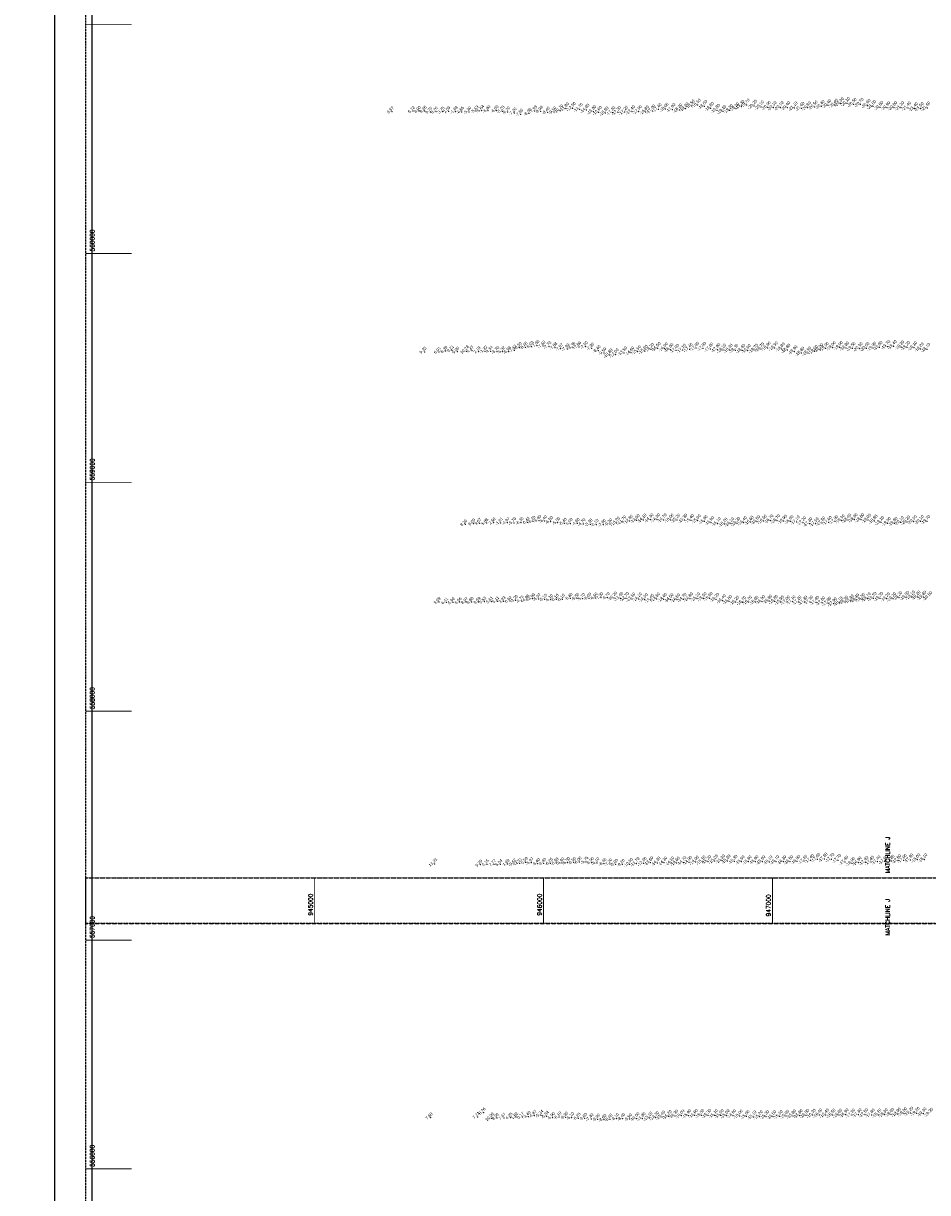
# Model space of a CAD drawing. Header units: feet. Extents: x 923032 to 950902, y 470215 to 606658.
# Tile 39 of 66: x 943727 to 947678, y 555896 to 561006. Entities that reach past the tile are written whole.
import ezdxf
from ezdxf.enums import TextEntityAlignment as Align

# ---------------------------------------------------------------- set-up
doc = ezdxf.new("R2010")
doc.units = ezdxf.units.FT
doc.header["$MEASUREMENT"] = 0
doc.header["$XCLIPFRAME"] = 0
doc.header["$PDSIZE"] = 100
doc.linetypes.add('DASHED', pattern=[0.75, 0.5, -0.25])
doc.linetypes.add('DASHED2', pattern=[0.375, 0.25, -0.125])
doc.layers.add('ALIGNSPACE-24x36', color=1, linetype='DASHED2', plot=False)
for name, color, linetype in [('ELEV8', 7, 'Continuous'), ('GRID-LABELS-X', 7, 'Continuous'), ('GRID-LABELS-Y', 7, 'Continuous'), ('GRID-TICKS-X', 7, 'Continuous'), ('GRID-TICKS-Y', 7, 'Continuous'), ('MATCHLINE', 7, 'DASHED'), ('POINTS8', 7, 'Continuous')]:
    doc.layers.add(name, color=color, linetype=linetype)
doc.layers.add('MrSID', color=251, linetype='Continuous', transparency=0.2)
doc.styles.add('MM-STANDARD', font='txt', dxfattribs={"height": 1})
doc.styles.get("Standard").update_dxf_attribs({"font": 'simplex.shx'})
picture_1 = doc.add_image_def('image3.sid', size_in_pixel=(6317, 6971))
picture_2 = doc.add_image_def('image5.sid', size_in_pixel=(6313, 6968))

msp = doc.modelspace()

# ---------------------------------------------------------------- linework, layer by layer
at = {"layer": 'ALIGNSPACE-24x36'}
for points in [[(944000, 561327.6), (950900.2, 561327.6), (950900.2, 557071.8), (944000, 557071.8)], [(944000, 557271.8), (950900.2, 557271.8), (950900.2, 553016), (944000, 553016)]]:
    msp.add_lwpolyline(points, close=True, dxfattribs=at)
at = {"layer": 'GRID-TICKS-X', "const_width": 4, "flags": 128}
for points in [[(945000, 557271.8), (945000, 557071.8)], [(946000, 557271.8), (946000, 557071.8)], [(947000, 557271.8), (947000, 557071.8)]]:
    msp.add_lwpolyline(points, dxfattribs=at)
at = {"layer": 'GRID-TICKS-Y', "const_width": 4, "flags": 128}
for points in [[(944000, 561000), (944200, 561000)], [(944000, 560000), (944200, 560000)], [(944000, 559000), (944200, 559000)], [(944000, 558000), (944200, 558000)], [(944000, 557000), (944200, 557000)], [(944000, 556000), (944200, 556000)]]:
    msp.add_lwpolyline(points, dxfattribs=at)
at = {"layer": 'MATCHLINE'}
for p, q in [((944000, 557271.8), (950000, 557271.8)), ((944000, 557071.8), (950000, 557071.8))]:
    msp.add_line(p, q, dxfattribs=at)
at = {"layer": 'POINTS8', "color": 250, "linetype": 'Continuous', "lineweight": 0, "transparency": 33554687}
for p in [(946646.6, 560645.1, -18.5), (946672.6, 560648.9, -18.5), (946886.6, 560649, -19.7), (947242.9, 560646.9, -20.4), (947272.2, 560648.6, -20.4), (947297.6, 560654.7, -20.3), (947324.8, 560655.6, -20.1), (947354, 560652.5, -20.5), (947384.4, 560652.2, -20.7), (947414.7, 560647.5, -20.6), (945338, 560620, 9.6), (945429.2, 560622.7, 6.7), (945456.3, 560622.8, 6.9), (945481.1, 560622.9, 8.8), (945505.3, 560619.1, 9.7), (945529.4, 560619.9, 8.7), (945559.3, 560620.1, 3.7), (945584.7, 560621.5, 2.6), (945615.2, 560620.2, -1.8), (945642.2, 560618.7, -4.7), (945673.6, 560618.5, -5.3), (945705.4, 560622.7, -5.5), (945729.5, 560624.8, -5.6), (945757.6, 560623.8, -5.8), (945793.1, 560624, -6), (945819.3, 560622, -6.2), (945843.2, 560618, -6.7), (945871.8, 560613.9, -7.2), (945900.2, 560608.9, -7.6), (945936.7, 560611.9, -8), (945961.6, 560622.6, -7.9), (945986.8, 560621.7, -8.1), (946017.1, 560617.4, -8.4), (946045.2, 560618.3, -9.5), (946072.1, 560623.9, -10.7), (946097.8, 560632.4, -11.8), (946127.1, 560634.2, -12.6), (946157.3, 560630.4, -13.7), (946186.5, 560626.7, -14.9), (946216.6, 560620.5, -15.9), (946241, 560617.1, -16.6), (946270.2, 560614.4, -16.9), (946299.9, 560615.9, -17.2), (946324.7, 560616.3, -17.3), (946354.8, 560617.8, -17.2), (946386, 560619.4, -17.4), (946415.9, 560620.6, -17), (946446.2, 560619, -16.8), (946474.6, 560623.4, -17), (946501.7, 560629.6, -17.4), (946532, 560631, -18), (946562.3, 560629.2, -17.9), (946592.3, 560627.8, -18.2), (946619.9, 560632.5, -18.2), (946701.6, 560643.1, -18.5), (946730.4, 560634.4, -18.8), (946757.4, 560626.4, -18.8), (946784.4, 560622, -19.1), (946813.4, 560625.1, -19.3), (946840.3, 560633.2, -19.3), (946863.4, 560642.6, -19.3), (946918.9, 560644.1, -20.2), (946949.1, 560640.5, -20.1), (946978.7, 560639, -20), (947004.1, 560637.7, -20.1), (947034.8, 560637.5, -20.1), (947064.1, 560637.5, -20.4), (947095.6, 560636.2, -21.1), (947125.7, 560635.1, -21.6), (947154.2, 560637.2, -20.8), (947183.7, 560640.7, -20.5), (947213.8, 560643, -20.4), (947438.9, 560642.9, -21), (947470.3, 560638.4, -20.8), (947500.9, 560637, -20.9), (947531.2, 560637.6, -20.8), (947561.7, 560637.5, -21.3), (947591.5, 560636.5, -21.4), (947621.5, 560633.7, -21.4), (947647, 560633.7, -21.5), (947675.7, 560636.5, -21.6), (945571.8, 559573.8, 6.4), (945600, 559577.4, 9.2), (945662.1, 559573.1, 10.3), (945686.8, 559574.8, 4.5), (945716.4, 559571.7, 2.2), (945744.1, 559573.1, -1.3), (945768.3, 559572.8, -4.3), (945871.8, 559577, -7.5), (945894.4, 559588.5, -8.3), (945919.6, 559590.3, -8.4), (945946.4, 559593.7, -8), (945971.6, 559598, -7.6), (945998, 559595.4, -7.7), (946023.9, 559592.8, -7.8), (946049.6, 559588.7, -7.9), (946075.3, 559584.2, -8), (946103.1, 559583.3, -8), (946128.4, 559589.3, -8.4), (946154.3, 559592.2, -7.9), (946183.6, 559592.5, -7.5), (946210.3, 559586.2, -7.3), (946238.9, 559575.5, -8.4), (946441.4, 559573.4, -15.9), (946468.6, 559581.3, -16.2), (946497.8, 559585.1, -16.5), (946529.1, 559583.8, -16.6), (946553.2, 559580.4, -16.8), (946578.4, 559577.6, -17), (946608.2, 559578, -17.1), (946637.5, 559581.7, -17.4), (946665.9, 559586.6, -17.6), (946696.5, 559586.4, -17.9), (946727.9, 559582.9, -17.8), (946758.5, 559580.5, -17.9), (946783.5, 559578.2, -18.1), (946812.2, 559578.3, -18.3), (946837.1, 559577.3, -18.3), (946867.1, 559577, -18.4), (946891.4, 559576.1, -18.6), (946923.3, 559577.9, -18.7), (946950.2, 559582.9, -18.7), (946978.5, 559587.4, -18.9), (947010, 559587.6, -18.9), (947040.2, 559583.4, -18.8), (947064.3, 559577.8, -18.8), (947184, 559572.3, -19), (947207.5, 559580.1, -19), (947232.2, 559585.7, -19), (947262.4, 559588.8, -19), (947293.6, 559589.7, -19), (947320.6, 559587.8, -18.8), (947348.8, 559585.6, -19.5), (947380.1, 559584.8, -20.1), (947409.8, 559585.4, -20), (947439.4, 559586.7, -19.9), (947467, 559590.2, -19.9), (947501.2, 559593.6, -19.7), (947528.9, 559593.9, -19.4), (947561.6, 559592.2, -19.3), (947587.2, 559589.5, -19.2), (947618.2, 559588.5, -19.1), (947647.3, 559583.2, -18.2), (947675.3, 559581.5, -18.1), (945480.1, 559570.4, 9.3), (945543, 559570.4, 6.9), (945623.5, 559570.6, 9), (945796.6, 559570.8, -5.7), (945821.9, 559571, -6.3), (945847.2, 559571, -6.9), (946263.8, 559565.5, -9.5), (946287.6, 559556.9, -10.8), (946314.7, 559557.6, -12), (946351, 559565.9, -13.5), (946382.2, 559566.1, -14.6), (946411.2, 559570.5, -15.5), (947095.6, 559571, -18.9), (947125.4, 559565, -18.8), (947155.6, 559565.7, -18.9), (945658, 558816.3, 8.3), (945693.5, 558819.4, 8), (945720.5, 558821.7, 9.1), (945750.6, 558822.2, 5.9), (945782.6, 558824.4, 2.6), (945812.6, 558823.1, -1), (945842, 558823.6, -5), (945870.3, 558823, -5.8), (945902, 558824.6, -6.4), (945929.4, 558825.2, -6.4), (945953.9, 558829.6, -6.2), (945979.7, 558833.2, -6.4), (946004.7, 558831.9, -6.4), (946031, 558828.2, -6.5), (946062, 558824.4, -5.6), (946091, 558821, -5.4), (946116.7, 558820.1, -5), (946147.4, 558820.3, -4.9), (946173, 558818.6, -4.7), (946203.7, 558817.1, -5.3), (946229.9, 558815.9, -6.1), (946261.7, 558815.6, -7.8), (946289.5, 558818.3, -9.3), (946319.1, 558822.2, -10.7), (946347.5, 558827.3, -11.7), (946376.4, 558830.8, -12.8), (946405.9, 558833.9, -13.5), (946435.7, 558835.8, -14.1), (946466.4, 558836.9, -14.3), (946495, 558837, -14.3), (946524.3, 558836.2, -14.7), (946554.6, 558835.7, -15), (946583.1, 558835.3, -15.2), (946614.2, 558835.1, -15.3), (946643.5, 558834, -15.4), (946673.1, 558832.1, -15.6), (946702.7, 558829.2, -15.8), (946731.4, 558824.4, -15.9), (946760.5, 558820, -16.1), (946790, 558817.9, -16.2), (946818.2, 558819.1, -16.1), (946845.4, 558821.3, -16.3), (946874.7, 558824.3, -16.4), (946904, 558826.4, -16.6), (946932.6, 558828.4, -16.5), (946961.5, 558831, -16.6), (946990.4, 558832.7, -16.7), (947019.5, 558832.4, -16.7), (947049.4, 558830.9, -16.9), (947078, 558829.1, -16.9), (947105.5, 558827.5, -17.1), (947133.5, 558823.6, -17.2), (947160.3, 558818.9, -17.3), (947188.1, 558819.3, -17.5), (947216.8, 558822.9, -17.5), (947245.2, 558826, -17.6), (947273.3, 558829.4, -17.9), (947301.8, 558832.7, -18.1), (947329.9, 558835.7, -18.4), (947358.1, 558837.7, -18.6), (947387, 558837.4, -18.8), (947416.7, 558835.2, -19), (947445.4, 558831.2, -18.9), (947473.9, 558825.1, -19.1), (947503.3, 558820.6, -19.5), (947532.6, 558820.8, -19.8), (947559.9, 558824.7, -20.1), (947587.8, 558827.1, -20.3), (947616.9, 558829, -20.5), (947646.9, 558829.6, -20.1), (947675.5, 558829.2, -19.7), (947608.4, 558499.5, -19.1), (947632.7, 558499.2, -19.2), (947658.3, 558498.8, -19.4), (945542.4, 558476.6, 9.1), (945575.3, 558475.1, 6.4), (945604.3, 558475.4, 6), (945633.8, 558476.7, 6.6), (945661.1, 558476.7, 8.1), (945686.1, 558477.1, 8.9), (945716.8, 558477.1, 8.6), (945741.5, 558478.4, 6.5), (945771.3, 558479.2, 5.6), (945797.9, 558480, 5.1), (945826.2, 558480.4, 3.8), (945852.9, 558481.7, 0.6), (945877.9, 558484.1, -3.2), (945903.7, 558482.3, -4.7), (945928, 558486.1, -4.9), (945952.6, 558491.7, -5), (945977.8, 558490.8, -5.1), (946005, 558488.9, -5.1), (946030.6, 558487.5, -5.1), (946055.8, 558488.9, -5.1), (946082.3, 558489.3, -5.1), (946116.2, 558493.1, -5.4), (946146, 558492.8, -5.5), (946170.8, 558492.3, -5.7), (946198.4, 558493.8, -6), (946225.6, 558494.7, -6.5), (946250.3, 558495.9, -7.3), (946279.1, 558495.9, -8.7), (946307.5, 558495, -10.2), (946334.6, 558493.6, -11.6), (946359.5, 558492.6, -12.7), (946386.7, 558490.9, -13.5), (946415.7, 558491, -14.1), (946441.8, 558488.1, -14.5), (946467.8, 558485.4, -14.4), (946494.6, 558491, -14.6), (946525, 558489.5, -14.6), (946553.7, 558487.6, -14.5), (946582.3, 558487.1, -14.6), (946610.8, 558488.7, -14.7), (946639.1, 558491.2, -14.8), (946669.7, 558491.6, -15.1), (946698.5, 558492.1, -15.5), (946724.9, 558493.3, -15.9), (946753.3, 558489.5, -16.2), (946782.6, 558483, -16.4), (946809.8, 558479.5, -16.6), (946839.8, 558476.6, -16.2), (946869.5, 558475.7, -16.7), (946895.7, 558477.2, -16.7), (946925, 558476.7, -16.9), (946953.9, 558479.2, -16.9), (946984.6, 558481.7, -16.8), (947010.1, 558480.6, -16.8), (947036.1, 558477.4, -16.9), (947062.6, 558477.6, -17), (947087, 558478.3, -17.1), (947112.7, 558477.3, -17.2), (947138.6, 558476.8, -17.3), (947163.6, 558477.5, -17.3), (947189.8, 558476.4, -17.4), (947216.4, 558474.2, -17.6), (947242.5, 558472.5, -17.8), (947267.3, 558470, -17.9), (947292.4, 558473.1, -18.1), (947316.5, 558477.5, -18.3), (947341.3, 558482.2, -18.3), (947365, 558486.5, -18.4), (947390.6, 558489.1, -18.5), (947415.3, 558491.4, -18.7), (947440.9, 558493.4, -19.2), (947470.1, 558493.3, -19.2), (947499.3, 558491.7, -19.2), (947526.4, 558491.5, -19.2), (947553.1, 558496.8, -19.2), (947583.4, 558497.8, -19), (945524.1, 557332.9, 11.2), (945724.2, 557328.9, 9.2), (945752.5, 557331.3, 8.2), (945783.5, 557331.1, 7.8), (945811.7, 557331, 5.8), (945843.3, 557332.3, 1.7), (945870.4, 557332, -0.6), (945896.1, 557335.6, -4.5), (945921, 557339.2, -5.6), (945946.2, 557337.9, -6), (945974.2, 557334.3, -6.4), (946000.9, 557335, -6.4), (946030, 557335.5, -6.2), (946055.4, 557336, -6.3), (946080.8, 557337, -6.4), (946105.8, 557338.4, -6.5), (946131.2, 557339.5, -6.5), (946156.1, 557340.8, -6), (946185.6, 557341.4, -5.7), (946209.6, 557338.5, -6), (946233.6, 557337.1, -6.1), (946264.5, 557334.3, -6.4), (946289.5, 557332.4, -7.2), (946315.3, 557330.8, -8), (946344.4, 557330.3, -9.2), (946376.3, 557331.5, -10.5), (946405.7, 557334, -11.7), (946436.5, 557335.6, -12.8), (946465.7, 557337.7, -13.6), (946496.9, 557337, -14.3), (946526.6, 557337.5, -14.3), (946557, 557337.3, -14.5), (946581.5, 557336.7, -14.6), (946610.2, 557338.7, -14.7), (946634.9, 557340.1, -14.9), (946664.3, 557340.8, -14.9), (946694.2, 557341.6, -15.1), (946718.2, 557343.1, -15.2), (946747.7, 557345.8, -15.2), (946778.8, 557346.5, -15.3), (946803, 557345.9, -15.3), (946833.1, 557344.7, -15.3), (946864.5, 557342.4, -15.5), (946894.9, 557342, -15.8), (946924.8, 557342.8, -15.8), (946955.2, 557342.1, -15.9), (946986.2, 557341.7, -16.1), (947015.7, 557342.7, -16.1), (947046.7, 557342.1, -16.3), (947076.6, 557342.6, -16.5), (947107.5, 557343.7, -16.9), (947138, 557344.8, -17.1), (947167.4, 557348.3, -17.4), (947195.2, 557353, -17.6), (947226.6, 557354.2, -17.8), (947256.8, 557352.3, -17.7), (947286.8, 557348.5, -17.7), (947317.2, 557340.9, -17.4), (947346.8, 557335.4, -16.9), (947375.7, 557337.5, -16.9), (947405.2, 557339, -17.4), (947429.7, 557340.8, -17.4), (947458.4, 557342.2, -17.4), (947489.6, 557343.7, -17.6), (947519.2, 557344.9, -17.8), (947548.4, 557347, -17.8), (947572.8, 557348.6, -17.9), (947601.8, 557350.4, -17.9), (947632.6, 557350.8, -18), (947662.9, 557351.1, -18.1), (945507, 556223.7, 7.7), (945712.5, 556227.5, 7.7), (945738.7, 556245.7, 8.8), (945771.7, 556220.9, 10.1), (945796.2, 556222.3, 8.1), (945826.4, 556222.6, 7.7), (945856, 556224.3, 4.3), (945880.1, 556226.2, 1.8), (945906.4, 556226.4, 0.2), (945933.2, 556228.7, -3.4), (945959.8, 556232.9, -4.9), (945988.3, 556233.5, -5.2), (946013.3, 556229.3, -5.5), (946039.4, 556224, -5.9), (946067.9, 556226.3, -6.1), (946096.7, 556225.9, -6.3), (946122.9, 556224.1, -6.1), (946151.6, 556221.4, -6.2), (946179.9, 556220.8, -6.6), (946208, 556218.7, -7.4), (946236.5, 556217.3, -8.3), (946264.1, 556215.2, -8.6), (946290.6, 556216.9, -8.4), (946318.5, 556219.6, -8.1), (946346, 556220, -8.4), (946375.8, 556218.1, -9.5), (946404.9, 556219.8, -10.6), (946431.7, 556220.2, -11.8), (946461.7, 556222.2, -13.1), (946490.2, 556224.5, -14.3), (946517.5, 556226.7, -15.4), (946546.1, 556229.2, -16.2), (946574, 556231.5, -16.3), (946601.8, 556231.9, -16), (946631.8, 556232.9, -15.9), (946660.4, 556233.9, -15.6), (946688.6, 556234.3, -15.5), (946718.4, 556234, -15.3), (946747.7, 556233.7, -15.1), (946773, 556233.7, -15), (946798.7, 556233, -15), (946827.1, 556232.9, -14.9), (946856.1, 556231.3, -15), (946885.9, 556229.2, -15), (946916.1, 556227.4, -15.1), (946944.1, 556227.8, -15.2), (946971.9, 556228.8, -15.3), (947002.3, 556228.6, -15.5), (947030.8, 556229.6, -15.5), (947059.1, 556230.6, -15.6), (947089.2, 556231.8, -15.8), (947118.1, 556233.3, -15.8), (947146.5, 556234.1, -16), (947175.2, 556234.9, -16.3), (947203.9, 556235.8, -16.4), (947232.5, 556235.8, -16.4), (947261.3, 556235.2, -16.5), (947290.2, 556235.3, -16.6), (947318.9, 556236.5, -16.9), (947346.9, 556235.8, -17.1), (947375.5, 556236.6, -17.3), (947404.4, 556237, -17.5), (947433.1, 556235.9, -17.8), (947461.9, 556235.7, -18.1), (947489.7, 556236.9, -18.3), (947517.9, 556239.1, -18.6), (947546.9, 556240, -18.9), (947574, 556241.7, -19), (947601.5, 556244, -19.2), (947629.3, 556243.1, -19.2), (947659.1, 556241.2, -19.3)]:
    msp.add_point(p, dxfattribs=at)

# ---------------------------------------------------------------- texts
at = {"layer": 'ELEV8', "color": 18, "true_color": 0x000000, "transparency": 33554687, "style": 'MM-STANDARD'}
for s, p in [('6.72', (945429.2, 560622.7, 6.7)), ('6.90', (945456.3, 560622.8, 6.9)), ('8.85', (945481.1, 560622.9, 8.8)), ('-1.84', (945615.2, 560620.2, -1.8)), ('-5.53', (945705.4, 560622.7, -5.5)), ('-5.64', (945729.5, 560624.8, -5.6)), ('-5.80', (945757.6, 560623.8, -5.8)), ('-6.00', (945793.1, 560624, -6)), ('-6.20', (945819.3, 560622, -6.2)), ('-7.93', (945961.6, 560622.6, -7.9)), ('-8.08', (945986.8, 560621.7, -8.1)), ('-10.70', (946072.1, 560623.9, -10.7)), ('-11.80', (946097.8, 560632.4, -11.8)), ('-12.60', (946127.1, 560634.2, -12.6)), ('-13.70', (946157.3, 560630.4, -13.7)), ('-14.90', (946186.5, 560626.7, -14.9)), ('-15.90', (946216.6, 560620.5, -15.9)), ('-16.60', (946241, 560617.1, -16.6)), ('-17.30', (946324.7, 560616.3, -17.3)), ('-17.20', (946354.8, 560617.8, -17.2)), ('-17.40', (946386, 560619.4, -17.4)), ('-17.00', (946415.9, 560620.6, -17)), ('-16.80', (946446.2, 560619, -16.8)), ('-17.00', (946474.6, 560623.4, -17)), ('-17.40', (946501.7, 560629.6, -17.4)), ('-18.00', (946532, 560631, -18)), ('-17.90', (946562.3, 560629.2, -17.9)), ('-18.20', (946592.3, 560627.8, -18.2)), ('-18.20', (946619.9, 560632.5, -18.2)), ('-18.50', (946646.6, 560645.1, -18.5)), ('-18.50', (946672.6, 560648.9, -18.5)), ('-18.50', (946701.6, 560643.1, -18.5)), ('-18.80', (946730.4, 560634.4, -18.8)), ('-18.80', (946757.4, 560626.4, -18.8)), ('-19.10', (946784.4, 560622, -19.1)), ('-19.30', (946813.4, 560625.1, -19.3)), ('-19.30', (946840.3, 560633.2, -19.3)), ('-19.30', (946863.4, 560642.6, -19.3)), ('-19.70', (946886.6, 560649, -19.7)), ('-20.20', (946918.9, 560644.1, -20.2)), ('-20.10', (946949.1, 560640.5, -20.1)), ('-20.00', (946978.7, 560639, -20)), ('-20.10', (947004.1, 560637.7, -20.1)), ('-20.10', (947034.8, 560637.5, -20.1)), ('-20.40', (947064.1, 560637.5, -20.4)), ('-21.10', (947095.6, 560636.2, -21.1)), ('-21.60', (947125.7, 560635.1, -21.6)), ('-20.80', (947154.2, 560637.2, -20.8)), ('-20.50', (947183.7, 560640.7, -20.5)), ('-20.40', (947213.8, 560643, -20.4)), ('-20.40', (947242.9, 560646.9, -20.4)), ('-20.40', (947272.2, 560648.6, -20.4)), ('-20.30', (947297.6, 560654.7, -20.3)), ('-20.10', (947324.8, 560655.6, -20.1)), ('-20.50', (947354, 560652.5, -20.5)), ('-20.70', (947384.4, 560652.2, -20.7)), ('-20.60', (947414.7, 560647.5, -20.6)), ('-21.00', (947438.9, 560642.9, -21)), ('-20.80', (947470.3, 560638.4, -20.8)), ('-20.90', (947500.9, 560637, -20.9)), ('-20.80', (947531.2, 560637.6, -20.8)), ('-21.30', (947561.7, 560637.5, -21.3)), ('-21.40', (947591.5, 560636.5, -21.4)), ('-21.40', (947621.5, 560633.7, -21.4)), ('-21.50', (947647, 560633.7, -21.5)), ('-21.60', (947675.7, 560636.5, -21.6)), ('9.57', (945338, 560620, 9.6)), ('9.75', (945505.3, 560619.1, 9.7)), ('8.70', (945529.4, 560619.9, 8.7)), ('3.75', (945559.3, 560620.1, 3.7)), ('2.59', (945584.7, 560621.5, 2.6)), ('-4.65', (945642.2, 560618.7, -4.7)), ('-5.30', (945673.6, 560618.5, -5.3)), ('-6.70', (945843.2, 560618, -6.7)), ('-7.20', (945871.8, 560613.9, -7.2)), ('-7.60', (945900.2, 560608.9, -7.6)), ('-8.00', (945936.7, 560611.9, -8)), ('-8.40', (946017.1, 560617.4, -8.4)), ('-9.50', (946045.2, 560618.3, -9.5)), ('-16.90', (946270.2, 560614.4, -16.9)), ('-17.20', (946299.9, 560615.9, -17.2)), ('-7.60', (945971.6, 559598, -7.6)), ('9.33', (945480.1, 559570.4, 9.3)), ('6.91', (945543, 559570.4, 6.9)), ('6.39', (945571.8, 559573.8, 6.4)), ('9.21', (945600, 559577.4, 9.2)), ('9.00', (945623.5, 559570.6, 9)), ('10.28', (945662.1, 559573.1, 10.3)), ('4.47', (945686.8, 559574.8, 4.5)), ('2.18', (945716.4, 559571.7, 2.2)), ('-1.32', (945744.1, 559573.1, -1.3)), ('-4.34', (945768.3, 559572.8, -4.3)), ('-5.70', (945796.6, 559570.8, -5.7)), ('-6.32', (945821.9, 559571, -6.3)), ('-6.94', (945847.2, 559571, -6.9)), ('-7.52', (945871.8, 559577, -7.5)), ('-8.30', (945894.4, 559588.5, -8.3)), ('-8.40', (945919.6, 559590.3, -8.4)), ('-8.03', (945946.4, 559593.7, -8)), ('-7.69', (945998, 559595.4, -7.7)), ('-7.78', (946023.9, 559592.8, -7.8)), ('-7.88', (946049.6, 559588.7, -7.9)), ('-7.97', (946075.3, 559584.2, -8)), ('-7.99', (946103.1, 559583.3, -8)), ('-8.36', (946128.4, 559589.3, -8.4)), ('-7.86', (946154.3, 559592.2, -7.9)), ('-7.50', (946183.6, 559592.5, -7.5)), ('-7.30', (946210.3, 559586.2, -7.3)), ('-8.40', (946238.9, 559575.5, -8.4)), ('-9.50', (946263.8, 559565.5, -9.5)), ('-10.80', (946287.6, 559556.9, -10.8)), ('-12.00', (946314.7, 559557.6, -12)), ('-13.50', (946351, 559565.9, -13.5)), ('-14.60', (946382.2, 559566.1, -14.6)), ('-15.50', (946411.2, 559570.5, -15.5)), ('-15.90', (946441.4, 559573.4, -15.9)), ('-16.20', (946468.6, 559581.3, -16.2)), ('-16.50', (946497.8, 559585.1, -16.5)), ('-16.60', (946529.1, 559583.8, -16.6)), ('-16.80', (946553.2, 559580.4, -16.8)), ('-17.00', (946578.4, 559577.6, -17)), ('-17.10', (946608.2, 559578, -17.1)), ('-17.40', (946637.5, 559581.7, -17.4)), ('-17.60', (946665.9, 559586.6, -17.6)), ('-17.90', (946696.5, 559586.4, -17.9)), ('-17.80', (946727.9, 559582.9, -17.8)), ('-17.90', (946758.5, 559580.5, -17.9)), ('-18.10', (946783.5, 559578.2, -18.1)), ('-18.30', (946812.2, 559578.3, -18.3)), ('-18.30', (946837.1, 559577.3, -18.3)), ('-18.40', (946867.1, 559577, -18.4)), ('-18.60', (946891.4, 559576.1, -18.6)), ('-18.70', (946923.3, 559577.9, -18.7)), ('-18.70', (946950.2, 559582.9, -18.7)), ('-18.90', (946978.5, 559587.4, -18.9)), ('-18.90', (947010, 559587.6, -18.9)), ('-18.80', (947040.2, 559583.4, -18.8)), ('-18.80', (947064.3, 559577.8, -18.8)), ('-18.90', (947095.6, 559571, -18.9)), ('-18.80', (947125.4, 559565, -18.8)), ('-18.90', (947155.6, 559565.7, -18.9)), ('-19.00', (947184, 559572.3, -19)), ('-19.00', (947207.5, 559580.1, -19)), ('-19.00', (947232.2, 559585.7, -19)), ('-19.00', (947262.4, 559588.8, -19)), ('-19.00', (947293.6, 559589.7, -19)), ('-18.80', (947320.6, 559587.8, -18.8)), ('-19.50', (947348.8, 559585.6, -19.5)), ('-20.10', (947380.1, 559584.8, -20.1)), ('-20.00', (947409.8, 559585.4, -20)), ('-19.90', (947439.4, 559586.7, -19.9)), ('-19.90', (947467, 559590.2, -19.9)), ('-19.70', (947501.2, 559593.6, -19.7)), ('-19.40', (947528.9, 559593.9, -19.4)), ('-19.30', (947561.6, 559592.2, -19.3)), ('-19.20', (947587.2, 559589.5, -19.2)), ('-19.10', (947618.2, 559588.5, -19.1)), ('-18.20', (947647.3, 559583.2, -18.2)), ('-18.10', (947675.3, 559581.5, -18.1)), ('-6.40', (945979.7, 558833.2, -6.4)), ('-6.40', (946004.7, 558831.9, -6.4)), ('-12.80', (946376.4, 558830.8, -12.8)), ('-13.50', (946405.9, 558833.9, -13.5)), ('-14.10', (946435.7, 558835.8, -14.1)), ('-14.30', (946466.4, 558836.9, -14.3)), ('-14.30', (946495, 558837, -14.3)), ('-14.70', (946524.3, 558836.2, -14.7)), ('-15.00', (946554.6, 558835.7, -15)), ('-15.20', (946583.1, 558835.3, -15.2)), ('-15.30', (946614.2, 558835.1, -15.3)), ('-15.40', (946643.5, 558834, -15.4)), ('-15.60', (946673.1, 558832.1, -15.6)), ('-15.80', (946702.7, 558829.2, -15.8)), ('-16.50', (946932.6, 558828.4, -16.5)), ('-16.60', (946961.5, 558831, -16.6)), ('-16.70', (946990.4, 558832.7, -16.7)), ('-16.70', (947019.5, 558832.4, -16.7)), ('-16.90', (947049.4, 558830.9, -16.9)), ('-16.90', (947078, 558829.1, -16.9)), ('-17.90', (947273.3, 558829.4, -17.9)), ('-18.10', (947301.8, 558832.7, -18.1)), ('-18.40', (947329.9, 558835.7, -18.4)), ('-18.60', (947358.1, 558837.7, -18.6)), ('-18.80', (947387, 558837.4, -18.8)), ('-19.00', (947416.7, 558835.2, -19)), ('-18.90', (947445.4, 558831.2, -18.9)), ('-20.50', (947616.9, 558829, -20.5)), ('-20.10', (947646.9, 558829.6, -20.1)), ('-19.70', (947675.5, 558829.2, -19.7)), ('8.26', (945658, 558816.3, 8.3)), ('8.00', (945693.5, 558819.4, 8)), ('9.07', (945720.5, 558821.7, 9.1)), ('5.88', (945750.6, 558822.2, 5.9)), ('2.60', (945782.6, 558824.4, 2.6)), ('-1.01', (945812.6, 558823.1, -1)), ('-4.97', (945842, 558823.6, -5)), ('-5.79', (945870.3, 558823, -5.8)), ('-6.36', (945902, 558824.6, -6.4)), ('-6.42', (945929.4, 558825.2, -6.4)), ('-6.20', (945953.9, 558829.6, -6.2)), ('-6.50', (946031, 558828.2, -6.5)), ('-5.60', (946062, 558824.4, -5.6)), ('-5.40', (946091, 558821, -5.4)), ('-5.00', (946116.7, 558820.1, -5)), ('-4.90', (946147.4, 558820.3, -4.9)), ('-4.70', (946173, 558818.6, -4.7)), ('-5.30', (946203.7, 558817.1, -5.3)), ('-6.10', (946229.9, 558815.9, -6.1)), ('-7.80', (946261.7, 558815.6, -7.8)), ('-9.30', (946289.5, 558818.3, -9.3)), ('-10.70', (946319.1, 558822.2, -10.7)), ('-11.70', (946347.5, 558827.3, -11.7)), ('-15.90', (946731.4, 558824.4, -15.9)), ('-16.10', (946760.5, 558820, -16.1)), ('-16.20', (946790, 558817.9, -16.2)), ('-16.10', (946818.2, 558819.1, -16.1)), ('-16.30', (946845.4, 558821.3, -16.3)), ('-16.40', (946874.7, 558824.3, -16.4)), ('-16.60', (946904, 558826.4, -16.6)), ('-17.10', (947105.5, 558827.5, -17.1)), ('-17.20', (947133.5, 558823.6, -17.2)), ('-17.30', (947160.3, 558818.9, -17.3)), ('-17.50', (947188.1, 558819.3, -17.5)), ('-17.50', (947216.8, 558822.9, -17.5)), ('-17.60', (947245.2, 558826, -17.6)), ('-19.10', (947473.9, 558825.1, -19.1)), ('-19.50', (947503.3, 558820.6, -19.5)), ('-19.80', (947532.6, 558820.8, -19.8)), ('-20.10', (947559.9, 558824.7, -20.1)), ('-20.30', (947587.8, 558827.1, -20.3)), ('9.09', (945542.4, 558476.6, 9.1)), ('6.56', (945633.8, 558476.7, 6.6)), ('8.07', (945661.1, 558476.7, 8.1)), ('8.90', (945686.1, 558477.1, 8.9)), ('8.59', (945716.8, 558477.1, 8.6)), ('6.53', (945741.5, 558478.4, 6.5)), ('5.61', (945771.3, 558479.2, 5.6)), ('5.11', (945797.9, 558480, 5.1)), ('3.83', (945826.2, 558480.4, 3.8)), ('0.62', (945852.9, 558481.7, 0.6)), ('-3.20', (945877.9, 558484.1, -3.2)), ('-4.74', (945903.7, 558482.3, -4.7)), ('-4.86', (945928, 558486.1, -4.9)), ('-4.98', (945952.6, 558491.7, -5)), ('-5.07', (945977.8, 558490.8, -5.1)), ('-5.10', (946005, 558488.9, -5.1)), ('-5.10', (946030.6, 558487.5, -5.1)), ('-5.10', (946055.8, 558488.9, -5.1)), ('-5.10', (946082.3, 558489.3, -5.1)), ('-5.40', (946116.2, 558493.1, -5.4)), ('-5.50', (946146, 558492.8, -5.5)), ('-5.70', (946170.8, 558492.3, -5.7)), ('-6.00', (946198.4, 558493.8, -6)), ('-6.50', (946225.6, 558494.7, -6.5)), ('-7.30', (946250.3, 558495.9, -7.3)), ('-8.70', (946279.1, 558495.9, -8.7)), ('-10.20', (946307.5, 558495, -10.2)), ('-11.60', (946334.6, 558493.6, -11.6)), ('-12.70', (946359.5, 558492.6, -12.7)), ('-13.50', (946386.7, 558490.9, -13.5)), ('-14.10', (946415.7, 558491, -14.1)), ('-14.50', (946441.8, 558488.1, -14.5)), ('-14.40', (946467.8, 558485.4, -14.4)), ('-14.60', (946494.6, 558491, -14.6)), ('-14.60', (946525, 558489.5, -14.6)), ('-14.50', (946553.7, 558487.6, -14.5)), ('-14.60', (946582.3, 558487.1, -14.6)), ('-14.70', (946610.8, 558488.7, -14.7)), ('-14.80', (946639.1, 558491.2, -14.8)), ('-15.10', (946669.7, 558491.6, -15.1)), ('-15.50', (946698.5, 558492.1, -15.5)), ('-15.90', (946724.9, 558493.3, -15.9)), ('-16.20', (946753.3, 558489.5, -16.2)), ('-16.40', (946782.6, 558483, -16.4)), ('-16.60', (946809.8, 558479.5, -16.6)), ('-16.20', (946839.8, 558476.6, -16.2)), ('-16.70', (946869.5, 558475.7, -16.7)), ('-16.70', (946895.7, 558477.2, -16.7)), ('-16.90', (946925, 558476.7, -16.9)), ('-16.90', (946953.9, 558479.2, -16.9)), ('-16.80', (946984.6, 558481.7, -16.8)), ('-16.80', (947010.1, 558480.6, -16.8)), ('-16.90', (947036.1, 558477.4, -16.9)), ('-17.00', (947062.6, 558477.6, -17)), ('-17.10', (947087, 558478.3, -17.1)), ('-17.20', (947112.7, 558477.3, -17.2)), ('-17.30', (947138.6, 558476.8, -17.3)), ('-17.30', (947163.6, 558477.5, -17.3)), ('-17.40', (947189.8, 558476.4, -17.4)), ('-17.60', (947216.4, 558474.2, -17.6)), ('-17.80', (947242.5, 558472.5, -17.8)), ('-18.10', (947292.4, 558473.1, -18.1)), ('-18.30', (947316.5, 558477.5, -18.3)), ('-18.30', (947341.3, 558482.2, -18.3)), ('-18.40', (947365, 558486.5, -18.4)), ('-18.50', (947390.6, 558489.1, -18.5)), ('-18.70', (947415.3, 558491.4, -18.7)), ('-19.20', (947440.9, 558493.4, -19.2)), ('-19.20', (947470.1, 558493.3, -19.2)), ('-19.20', (947499.3, 558491.7, -19.2)), ('-19.20', (947526.4, 558491.5, -19.2)), ('-19.20', (947553.1, 558496.8, -19.2)), ('-19.00', (947583.4, 558497.8, -19)), ('-19.10', (947608.4, 558499.5, -19.1)), ('-19.20', (947632.7, 558499.2, -19.2)), ('-19.40', (947658.3, 558498.8, -19.4)), ('-19.50', (947683.7, 558496.3, -19.5)), ('6.41', (945575.3, 558475.1, 6.4)), ('5.99', (945604.3, 558475.4, 6)), ('-17.90', (947267.3, 558470, -17.9)), ('-15.30', (946778.8, 557346.5, -15.3)), ('-17.40', (947167.4, 557348.3, -17.4)), ('-17.60', (947195.2, 557353, -17.6)), ('-17.80', (947226.6, 557354.2, -17.8)), ('-17.70', (947256.8, 557352.3, -17.7)), ('-17.70', (947286.8, 557348.5, -17.7)), ('-17.80', (947548.4, 557347, -17.8)), ('-17.90', (947572.8, 557348.6, -17.9)), ('-17.90', (947601.8, 557350.4, -17.9)), ('-18.00', (947632.6, 557350.8, -18)), ('-18.10', (947662.9, 557351.1, -18.1)), ('11.21', (945524.1, 557332.9, 11.2)), ('9.20', (945724.2, 557328.9, 9.2)), ('8.16', (945752.5, 557331.3, 8.2)), ('7.77', (945783.5, 557331.1, 7.8)), ('5.84', (945811.7, 557331, 5.8)), ('1.69', (945843.3, 557332.3, 1.7)), ('-0.62', (945870.4, 557332, -0.6)), ('-4.51', (945896.1, 557335.6, -4.5)), ('-5.59', (945921, 557339.2, -5.6)), ('-5.97', (945946.2, 557337.9, -6)), ('-6.40', (945974.2, 557334.3, -6.4)), ('-6.40', (946000.9, 557335, -6.4)), ('-6.20', (946030, 557335.5, -6.2)), ('-6.30', (946055.4, 557336, -6.3)), ('-6.40', (946080.8, 557337, -6.4)), ('-6.50', (946105.8, 557338.4, -6.5)), ('-6.50', (946131.2, 557339.5, -6.5)), ('-6.00', (946156.1, 557340.8, -6)), ('-5.75', (946185.6, 557341.4, -5.7)), ('-6.00', (946209.6, 557338.5, -6)), ('-6.10', (946233.6, 557337.1, -6.1)), ('-6.40', (946264.5, 557334.3, -6.4)), ('-7.20', (946289.5, 557332.4, -7.2)), ('-8.00', (946315.3, 557330.8, -8)), ('-9.20', (946344.4, 557330.3, -9.2)), ('-10.50', (946376.3, 557331.5, -10.5)), ('-11.70', (946405.7, 557334, -11.7)), ('-12.80', (946436.5, 557335.6, -12.8)), ('-13.60', (946465.7, 557337.7, -13.6)), ('-14.30', (946496.9, 557337, -14.3)), ('-14.30', (946526.6, 557337.5, -14.3)), ('-14.50', (946557, 557337.3, -14.5)), ('-14.60', (946581.5, 557336.7, -14.6)), ('-14.70', (946610.2, 557338.7, -14.7)), ('-14.90', (946634.9, 557340.1, -14.9)), ('-14.90', (946664.3, 557340.8, -14.9)), ('-15.10', (946694.2, 557341.6, -15.1)), ('-15.20', (946718.2, 557343.1, -15.2)), ('-15.20', (946747.7, 557345.8, -15.2)), ('-15.30', (946803, 557345.9, -15.3)), ('-15.30', (946833.1, 557344.7, -15.3)), ('-15.50', (946864.5, 557342.4, -15.5)), ('-15.80', (946894.9, 557342, -15.8)), ('-15.80', (946924.8, 557342.8, -15.8)), ('-15.90', (946955.2, 557342.1, -15.9)), ('-16.10', (946986.2, 557341.7, -16.1)), ('-16.10', (947015.7, 557342.7, -16.1)), ('-16.30', (947046.7, 557342.1, -16.3)), ('-16.50', (947076.6, 557342.6, -16.5)), ('-16.90', (947107.5, 557343.7, -16.9)), ('-17.10', (947138, 557344.8, -17.1)), ('-17.40', (947317.2, 557340.9, -17.4)), ('-16.90', (947346.8, 557335.4, -16.9)), ('-16.90', (947375.7, 557337.5, -16.9)), ('-17.40', (947405.2, 557339, -17.4)), ('-17.40', (947429.7, 557340.8, -17.4)), ('-17.40', (947458.4, 557342.2, -17.4)), ('-17.60', (947489.6, 557343.7, -17.6)), ('-17.80', (947519.2, 557344.9, -17.8)), ('8.76', (945738.7, 556245.7, 8.8)), ('-3.40', (945933.2, 556228.7, -3.4)), ('-4.87', (945959.8, 556232.9, -4.9)), ('-5.24', (945988.3, 556233.5, -5.2)), ('-5.54', (946013.3, 556229.3, -5.5)), ('-6.10', (946067.9, 556226.3, -6.1)), ('-6.30', (946096.7, 556225.9, -6.3)), ('-13.10', (946461.7, 556222.2, -13.1)), ('-14.30', (946490.2, 556224.5, -14.3)), ('-15.40', (946517.5, 556226.7, -15.4)), ('-16.20', (946546.1, 556229.2, -16.2)), ('-16.30', (946574, 556231.5, -16.3)), ('-16.00', (946601.8, 556231.9, -16)), ('-15.90', (946631.8, 556232.9, -15.9)), ('-15.60', (946660.4, 556233.9, -15.6)), ('-15.50', (946688.6, 556234.3, -15.5)), ('-15.30', (946718.4, 556234, -15.3)), ('-15.10', (946747.7, 556233.7, -15.1)), ('-15.00', (946773, 556233.7, -15)), ('-15.00', (946798.7, 556233, -15)), ('-14.90', (946827.1, 556232.9, -14.9)), ('-15.00', (946856.1, 556231.3, -15)), ('-15.00', (946885.9, 556229.2, -15)), ('-15.10', (946916.1, 556227.4, -15.1)), ('-15.20', (946944.1, 556227.8, -15.2)), ('-15.30', (946971.9, 556228.8, -15.3)), ('-15.50', (947002.3, 556228.6, -15.5)), ('-15.50', (947030.8, 556229.6, -15.5)), ('-15.60', (947059.1, 556230.6, -15.6)), ('-15.80', (947089.2, 556231.8, -15.8)), ('-15.80', (947118.1, 556233.3, -15.8)), ('-16.00', (947146.5, 556234.1, -16)), ('-16.30', (947175.2, 556234.9, -16.3)), ('-16.40', (947203.9, 556235.8, -16.4)), ('-16.40', (947232.5, 556235.8, -16.4)), ('-16.50', (947261.3, 556235.2, -16.5)), ('-16.60', (947290.2, 556235.3, -16.6)), ('-16.90', (947318.9, 556236.5, -16.9)), ('-17.10', (947346.9, 556235.8, -17.1)), ('-17.30', (947375.5, 556236.6, -17.3)), ('-17.50', (947404.4, 556237, -17.5)), ('-17.80', (947433.1, 556235.9, -17.8)), ('-18.10', (947461.9, 556235.7, -18.1)), ('-18.30', (947489.7, 556236.9, -18.3)), ('-18.60', (947517.9, 556239.1, -18.6)), ('-18.90', (947546.9, 556240, -18.9)), ('-19.00', (947574, 556241.7, -19)), ('-19.20', (947601.5, 556244, -19.2)), ('-19.20', (947629.3, 556243.1, -19.2)), ('-19.30', (947659.1, 556241.2, -19.3)), ('-19.30', (947688.1, 556239.3, -19.3)), ('7.68', (945507, 556223.7, 7.7)), ('7.71', (945712.5, 556227.5, 7.7)), ('10.09', (945771.7, 556220.9, 10.1)), ('8.09', (945796.2, 556222.3, 8.1)), ('7.67', (945826.4, 556222.6, 7.7)), ('4.25', (945856, 556224.3, 4.3)), ('1.82', (945880.1, 556226.2, 1.8)), ('0.17', (945906.4, 556226.4, 0.2)), ('-5.90', (946039.4, 556224, -5.9)), ('-6.10', (946122.9, 556224.1, -6.1)), ('-6.20', (946151.6, 556221.4, -6.2)), ('-6.60', (946179.9, 556220.8, -6.6)), ('-7.40', (946208, 556218.7, -7.4)), ('-8.30', (946236.5, 556217.3, -8.3)), ('-8.60', (946264.1, 556215.2, -8.6)), ('-8.40', (946290.6, 556216.9, -8.4)), ('-8.10', (946318.5, 556219.6, -8.1)), ('-8.40', (946346, 556220, -8.4)), ('-9.50', (946375.8, 556218.1, -9.5)), ('-10.60', (946404.9, 556219.8, -10.6)), ('-11.80', (946431.7, 556220.2, -11.8))]:
    msp.add_text(s, height=13, rotation=45, dxfattribs=at).set_placement(p, align=Align.BOTTOM_CENTER)
at = {"layer": 'GRID-LABELS-X'}
for s, p in [('MATCHLINE J', (947512.7, 557291.9)), ('945000', (944991.6, 557106.4)), ('946000', (945991.6, 557106.4)), ('947000', (946991.6, 557103.3)), ('MATCHLINE J', (947512.7, 557020))]:
    msp.add_text(s, height=18.75, rotation=90, dxfattribs=at).set_placement(p)
at = {"layer": 'GRID-LABELS-Y'}
for s, p in [('560000', (944037.4, 560008.7)), ('559000', (944037.4, 559008.7)), ('558000', (944037.4, 558008.7)), ('557000', (944037.4, 557008.7)), ('556000', (944037.4, 556008.7))]:
    msp.add_text(s, height=18.75, rotation=90, dxfattribs=at).set_placement(p)

# ---------------------------------------------------------------- pictures from other files: only their frames are drawn
at = {"layer": 'MrSID'}
image = msp.add_image(picture_1, insert=(943865.4, 538494.6), size_in_units=(20725.1, 22870.7), dxfattribs=at)
image.set_boundary_path([(-0.5, -0.5), (1869.32, 6970.5)])
image = msp.add_image(picture_2, insert=(923314.2, 538362.5), size_in_units=(20711.9, 22860.9), dxfattribs=at)
image.dxf.flags = 7

doc.saveas('drawing.dxf')
